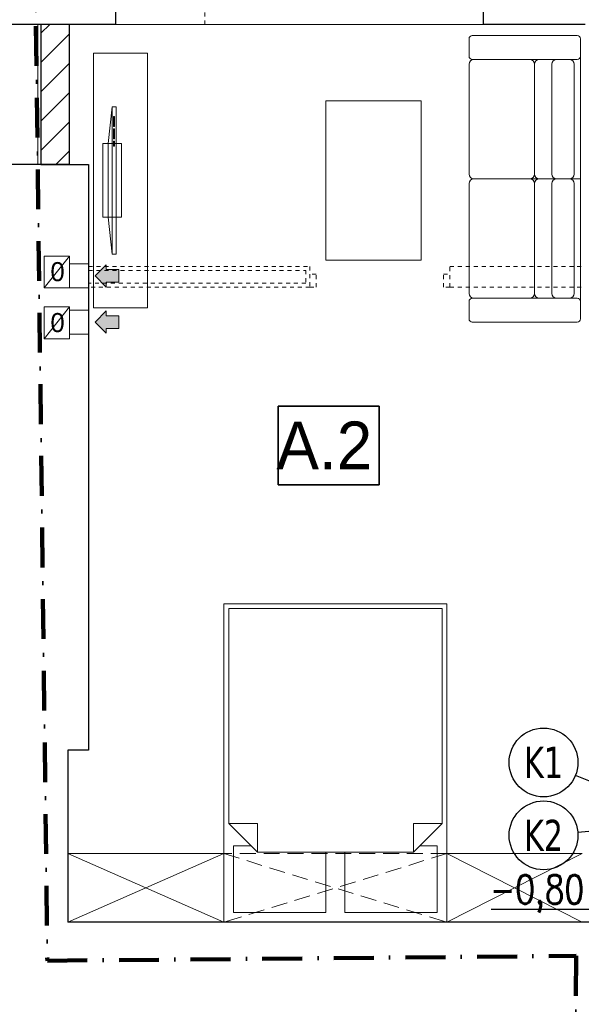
# Model space of a CAD drawing. Extents: x -220312 to -8310, y -91840 to 81907.
# Tile 89 of 128: x -129415 to -125887, y -3932 to 2255. Entities that reach past the tile are written whole.
import ezdxf
from ezdxf.enums import TextEntityAlignment as Align

# ---------------------------------------------------------------- set-up
doc = ezdxf.new("R2010")
doc.units = 0
doc.header["$MEASUREMENT"] = 0
doc.set_wipeout_variables(frame=1)
for name, pattern in [('Hidden Line', [50, 25, -25]), ('Krawędzie ukryte', [150, 100, -50]), ('Kreski i kropki', [450, 250, -100, 0, -100])]:
    doc.linetypes.add(name, pattern=pattern)
doc.layers.add('#kan_san-op', color=34, linetype='Continuous')
doc.layers.add('_opis', color=3, linetype='Continuous')
for name, color, linetype, lineweight in [('Arch kominy_Nr_Pióra__1', 7, 'Continuous', 25), ('Arch kominy_Nr_Pióra__10', 134, 'Continuous', 18), ('Arch kominy_Nr_Pióra__21', 7, 'Continuous', 9), ('Arch opisy_Nr_Pióra__21', 7, 'Continuous', 9), ('Arch ściany nośne_Nr_Pióra__21', 7, 'Continuous', 9), ('Arch ściany nośne_Nr_Pióra__27', 7, 'Continuous', 30), ('INWENT KONST. DREWNIANA_Nr_Pióra__20', 1, 'Continuous', 100), ('INWENT. DRZWI_Nr_Pióra__101', 8, 'Continuous', 13), ('INWENT. DRZWI_Nr_Pióra__5', 7, 'Continuous', 13), ('INWENT.ŚCIANY_Nr_Pióra__1', 7, 'Continuous', 25), ('INWENT.ŚCIANY_Nr_Pióra__101', 8, 'Continuous', 13), ('INWENT.ŚCIANY_Nr_Pióra__5', 7, 'Continuous', 13), ('Istniejące kominy_Nr_Pióra__5', 7, 'Continuous', 13), ('PODKŁAD', 252, 'Continuous', 35)]:
    doc.layers.add(name, color=color, linetype=linetype, lineweight=lineweight)
doc.layers.add('Arch okna_Nr_Pióra__4', color=7, linetype='Continuous', lineweight=9, true_color=0x029e21)
doc.layers.add('Arch wyposazenie_Nr_Pióra__9', color=7, linetype='Continuous', lineweight=13, true_color=0x3dad99)
doc.styles.add('GENERATED_STYLE_4', font='txt')
doc.styles.add('GENERATED_STYLE_6', font='txt')
doc.styles.add('GLOWNE', font='verdana.ttf')
doc.styles.add('ROMANS', font='romans.shx', dxfattribs={"width": 0.85, "height": 0.11})

# ---------------------------------------------------------------- blocks, each defined once
blk = doc.blocks.new('parter')
at = {"layer": 'Arch ściany nośne_Nr_Pióra__21', "linetype": 'Continuous'}
h = blk.add_hatch(dxfattribs=at)
h.set_pattern_fill('Common_Brick', color=252, style=0, pattern_type=2)
h.set_pattern_definition([(45, (0, 0), (-91.92388, 91.92388), [])])
h.paths.add_polyline_path([(-190772.4, 1344.9), (-190772.4, 2224.9), (-190952.4, 2224.9), (-190952.4, 1344.9)], flags=0)
at = {"color": 252}
for p, q in [((-189462.1, -667.1), (-189462.1, -172.9)), ((-189462.1, -172.9), (-188826.8, -172.9)), ((-188826.8, -172.9), (-188826.8, -667.1)), ((-188826.8, -667.1), (-189462.1, -667.1))]:
    blk.add_line(p, q, dxfattribs=at)
at = {"layer": 'Arch kominy_Nr_Pióra__1', "color": 252, "linetype": 'Continuous'}
for points in [[(-190542.4, 574.9), (-190612.4, 644.9), (-190542.4, 714.9)], [(-190462.4, 604.9), (-190542.4, 684.9), (-190462.4, 684.9)], [(-190542.4, 604.9), (-190542.4, 684.9), (-190462.4, 604.9)], [(-190542.4, 284.9), (-190612.4, 354.9), (-190542.4, 424.9)], [(-190462.4, 314.9), (-190542.4, 394.9), (-190462.4, 394.9)], [(-190542.4, 314.9), (-190542.4, 394.9), (-190462.4, 314.9)]]:
    blk.add_solid(points, dxfattribs=at)
at = {"layer": 'Arch kominy_Nr_Pióra__21', "color": 252, "linetype": 'Continuous'}
for p, q in [((-190772.4, 719.9), (-190652.4, 719.9)), ((-190652.4, 719.9), (-190652.4, 569.9)), ((-190542.4, 714.9), (-190612.4, 644.9)), ((-190542.4, 684.9), (-190542.4, 714.9)), ((-190462.4, 684.9), (-190542.4, 684.9)), ((-190462.4, 684.9), (-190462.4, 604.9)), ((-190612.4, 644.9), (-190542.4, 574.9)), ((-190772.4, 569.9), (-190652.4, 569.9)), ((-190462.4, 604.9), (-190542.4, 604.9)), ((-190542.4, 604.9), (-190542.4, 574.9)), ((-190772.4, 429.9), (-190652.4, 429.9)), ((-190652.4, 429.9), (-190652.4, 279.9)), ((-190542.4, 424.9), (-190612.4, 354.9)), ((-190542.4, 394.9), (-190542.4, 424.9)), ((-190462.4, 394.9), (-190542.4, 394.9)), ((-190462.4, 394.9), (-190462.4, 314.9)), ((-190612.4, 354.9), (-190542.4, 284.9)), ((-190462.4, 314.9), (-190542.4, 314.9)), ((-190542.4, 314.9), (-190542.4, 284.9)), ((-190772.4, 279.9), (-190652.4, 279.9))]:
    blk.add_line(p, q, dxfattribs=at)
at = {"layer": 'Arch okna_Nr_Pióra__4', "color": 252, "linetype": 'Continuous'}
blk.add_line((-190482.4, 2224.9), (-188172.4, 2224.9), dxfattribs=at)
at = {"layer": 'Arch opisy_Nr_Pióra__21', "color": 252, "linetype": 'Continuous'}
for p, q in [((-189462.1, -667.1), (-189462.1, -172.9)), ((-189462.1, -172.9), (-188826.8, -172.9)), ((-188826.8, -172.9), (-188826.8, -667.1)), ((-188826.8, -667.1), (-189462.1, -667.1))]:
    blk.add_line(p, q, dxfattribs=at)
at = {"layer": 'Arch wyposazenie_Nr_Pióra__9', "color": 252, "linetype": 'Continuous'}
for p, q in [((-188262.4, 2024.9), (-188262.4, 2134.9)), ((-188242.4, 2154.9), (-187582.4, 2154.9)), ((-187562.4, 2134.9), (-187562.4, 2024.9)), ((-190622.4, 2044.9), (-190282.4, 2044.9)), ((-190622.4, 444.9), (-190622.4, 2044.9)), ((-190282.4, 2044.9), (-190282.4, 444.9)), ((-187582.4, 2004.9), (-188242.4, 2004.9)), ((-188232.4, 2004.9), (-187881, 2004.9)), ((-187632.4, 2004.9), (-187821, 2004.9)), ((-187562.4, 2024.9), (-187562.4, 1254.9)), ((-188262.4, 1284.9), (-188262.4, 1974.9)), ((-187851, 1974.9), (-187851, 1284.9)), ((-187851, 1974.9), (-187851, 1284.9)), ((-187742.4, 1974.9), (-187742.4, 1284.9)), ((-187602.4, 1284.9), (-187602.4, 1974.9)), ((-188562.4, 1744.9), (-189162.4, 1744.9)), ((-189162.4, 1744.9), (-189162.4, 744.9)), ((-188562.4, 744.9), (-188562.4, 1744.9)), ((-190504.5, 1707.6), (-190529.5, 1476.2)), ((-190479.5, 1707.6), (-190504.5, 1707.6)), ((-190504.5, 782.1), (-190504.5, 1707.6)), ((-190479.5, 782.1), (-190479.5, 1707.6)), ((-190495.8, 1584.2), (-190495.8, 1645.9)), ((-190495.8, 1645.9), (-190489.5, 1645.9)), ((-190489.5, 1645.9), (-190489.5, 1584.2)), ((-190489.5, 1584.2), (-190495.8, 1584.2)), ((-190495.8, 1568.8), (-190489.5, 1568.8)), ((-190495.8, 1507.1), (-190495.8, 1568.8)), ((-190489.5, 1568.8), (-190489.5, 1507.1)), ((-190489.5, 1507.1), (-190495.8, 1507.1)), ((-190495.8, 1491.7), (-190489.5, 1491.7)), ((-190495.8, 1460.8), (-190495.8, 1491.7)), ((-190489.5, 1491.7), (-190489.5, 1460.8)), ((-190562.4, 1476.2), (-190562.4, 1013.5)), ((-190446.7, 1476.2), (-190562.4, 1476.2)), ((-190529.5, 1476.2), (-190529.5, 1013.5)), ((-190489.5, 1460.8), (-190495.8, 1460.8)), ((-190446.7, 1013.5), (-190446.7, 1476.2)), ((-187881, 1254.9), (-188232.4, 1254.9)), ((-187881, 1254.9), (-188232.4, 1254.9)), ((-187821, 1254.9), (-187881, 1254.9)), ((-187821, 1254.9), (-187881, 1254.9)), ((-187821, 1254.9), (-187632.4, 1254.9)), ((-187821, 1254.9), (-187632.4, 1254.9)), ((-187562.4, 1254.9), (-187632.4, 1254.9)), ((-187562.4, 1254.9), (-187632.4, 1254.9)), ((-187562.4, 484.9), (-187562.4, 1254.9)), ((-188262.4, 1224.9), (-188262.4, 534.9)), ((-187851, 534.9), (-187851, 1224.9)), ((-187851, 534.9), (-187851, 1224.9)), ((-187742.4, 534.9), (-187742.4, 1224.9)), ((-187602.4, 1224.9), (-187602.4, 534.9)), ((-190562.4, 1013.5), (-190446.7, 1013.5)), ((-190529.5, 1013.5), (-190504.5, 782.1)), ((-190504.5, 782.1), (-190479.5, 782.1)), ((-189162.4, 744.9), (-188562.4, 744.9)), ((-187582.4, 504.9), (-188242.4, 504.9)), ((-188232.4, 504.9), (-187881, 504.9)), ((-187632.4, 504.9), (-187821, 504.9)), ((-190282.4, 444.9), (-190622.4, 444.9)), ((-188262.4, 484.9), (-188262.4, 374.9)), ((-187562.4, 374.9), (-187562.4, 484.9)), ((-188242.4, 354.9), (-187582.4, 354.9)), ((-188402.4, -1415.1), (-189802.4, -1415.1)), ((-189802.4, -1415.1), (-189802.4, -3415.1)), ((-188402.4, -3415.1), (-188402.4, -1415.1)), ((-189102.4, -1445.1), (-189772.4, -1445.1)), ((-189772.4, -1445.1), (-189772.4, -2795.1)), ((-188432.4, -1445.1), (-189102.4, -1445.1)), ((-188432.4, -2795.1), (-188432.4, -1445.1)), ((-189772.4, -2795.1), (-189592.4, -2975.1)), ((-189772.4, -2795.1), (-189592.4, -2795.1)), ((-189592.4, -2975.1), (-189592.4, -2795.1)), ((-188432.4, -2795.1), (-188612.4, -2795.1)), ((-188612.4, -2975.1), (-188432.4, -2795.1)), ((-188612.4, -2975.1), (-188612.4, -2795.1)), ((-189632.4, -2935.1), (-189742.4, -2935.1)), ((-189742.4, -2935.1), (-189742.4, -3355.1)), ((-189592.4, -2975.1), (-189632.4, -2935.1)), ((-188572.4, -2935.1), (-188612.4, -2975.1)), ((-188462.4, -2935.1), (-188572.4, -2935.1)), ((-188462.4, -3355.1), (-188462.4, -2935.1)), ((-189802.4, -2985.1), (-190782.4, -2985.1)), ((-190782.4, -2985.1), (-189802.4, -3415.1)), ((-189802.4, -2985.1), (-190782.4, -3415.1)), ((-189592.4, -2975.1), (-189102.4, -2975.1)), ((-189162.4, -2975.1), (-189592.4, -2975.1)), ((-189162.4, -3355.1), (-189162.4, -2975.1)), ((-189102.4, -2975.1), (-188612.4, -2975.1)), ((-189042.4, -2975.1), (-189042.4, -3355.1)), ((-188612.4, -2975.1), (-189042.4, -2975.1)), ((-188402.4, -2985.1), (-187552.4, -3415.1)), ((-187552.4, -2985.1), (-188402.4, -3415.1)), ((-187552.4, -2985.1), (-188402.4, -2985.1)), ((-189742.4, -3355.1), (-189162.4, -3355.1)), ((-189042.4, -3355.1), (-188462.4, -3355.1)), ((-188402.4, -3415.1), (-189802.4, -3415.1))]:
    blk.add_line(p, q, dxfattribs=at)
at = {"layer": 'Arch wyposazenie_Nr_Pióra__9', "color": 252, "linetype": 'Krawędzie ukryte'}
for p, q in [((-188402.4, -2985.1), (-189802.4, -2985.1)), ((-188402.4, -2985.1), (-189802.4, -3415.1)), ((-189802.4, -2985.1), (-188402.4, -3415.1))]:
    blk.add_line(p, q, dxfattribs=at)
at = {"layer": 'Arch wyposazenie_Nr_Pióra__9', "color": 252, "linetype": 'Continuous'}
for centre, radius, start, end in [((-188242.4, 2134.9), 20, 90, 180), ((-187582.4, 2134.9), 20, 0, 90), ((-188242.4, 2024.9), 20, 180, 270), ((-188232.4, 1974.9), 30, 90, 180), ((-187881, 1974.9), 30, 0, 90), ((-187821, 1974.9), 30, 90, 180), ((-187712.4, 1974.9), 30, 90, 180), ((-187632.4, 1974.9), 30, 0, 90), ((-187582.4, 2024.9), 20, 270, 0), ((-188232.4, 1284.9), 30, 180, 270), ((-188232.4, 1224.9), 30, 90, 180), ((-187881, 1284.9), 30, 270, 0), ((-187881, 1224.9), 30, 0, 90), ((-187821, 1284.9), 30, 180, 270), ((-187821, 1224.9), 30, 90, 180), ((-187712.4, 1284.9), 30, 180, 270), ((-187712.4, 1224.9), 30, 90, 180), ((-187632.4, 1284.9), 30, 270, 0), ((-187632.4, 1224.9), 30, 0, 90), ((-188232.4, 534.9), 30, 180, 270), ((-188242.4, 484.9), 20, 90, 180), ((-187881, 534.9), 30, 270, 0), ((-187821, 534.9), 30, 180, 270), ((-187712.4, 534.9), 30, 180, 270), ((-187632.4, 534.9), 30, 270, 0), ((-187582.4, 484.9), 20, 0, 90), ((-188242.4, 374.9), 20, 180, 270), ((-187582.4, 374.9), 20, 270, 0)]:
    blk.add_arc(centre, radius, start, end, dxfattribs=at)
at = {"layer": 'Arch ściany nośne_Nr_Pióra__27', "color": 252, "linetype": 'Continuous'}
for p, q in [((-190952.4, 2224.9), (-190952.4, 1344.9)), ((-190772.4, 2224.9), (-190952.4, 2224.9)), ((-190772.4, 1344.9), (-190772.4, 2224.9)), ((-190952.4, 1344.9), (-190772.4, 1344.9))]:
    blk.add_line(p, q, dxfattribs=at)
at = {"layer": 'INWENT KONST. DREWNIANA_Nr_Pióra__20', "color": 252, "linetype": 'Kreski i kropki'}
for p, q in [((-190988.7, 2664.3), (-190911.7, -3657.5)), ((-190911.7, -3657.5), (-187590.4, -3627.7)), ((-187590.4, -3627.7), (-187601.8, -9993))]:
    blk.add_line(p, q, dxfattribs=at)
at = {"layer": 'INWENT. DRZWI_Nr_Pióra__101', "color": 252, "linetype": 'Hidden Line'}
for p, q in [((-189222.4, 654.9), (-189262.4, 654.9)), ((-189222.4, 574.9), (-189222.4, 654.9)), ((-188422.4, 654.9), (-188382.4, 654.9)), ((-188422.4, 574.9), (-188422.4, 654.9)), ((-189262.4, 574.9), (-189222.4, 574.9)), ((-188382.4, 574.9), (-188422.4, 574.9))]:
    blk.add_line(p, q, dxfattribs=at)
at = {"layer": 'INWENT. DRZWI_Nr_Pióra__5', "color": 252, "linetype": 'Continuous'}
blk.add_line((-190972.4, 2224.9), (-190972.4, 1344.9), dxfattribs=at)
at = {"layer": 'INWENT.ŚCIANY_Nr_Pióra__1', "color": 252, "linetype": 'Continuous'}
for p, q in [((-190482.4, 2224.9), (-190482.4, 2644.9)), ((-188172.4, 2224.9), (-188172.4, 2644.9)), ((-190772.4, 2224.9), (-191182.4, 2224.9)), ((-190482.4, 2224.9), (-190772.4, 2224.9)), ((-187532.4, 2224.9), (-188172.4, 2224.9)), ((-190772.4, 1344.9), (-191182.4, 1344.9)), ((-190772.4, 1344.9), (-190652.4, 1344.9)), ((-190652.4, 1344.9), (-190652.4, -2335.1)), ((-190782.4, -2335.1), (-190782.4, -3415.1)), ((-190652.4, -2335.1), (-190782.4, -2335.1)), ((-187372.4, -3415.1), (-190782.4, -3415.1))]:
    blk.add_line(p, q, dxfattribs=at)
at = {"layer": 'INWENT.ŚCIANY_Nr_Pióra__101', "color": 252, "linetype": 'Hidden Line'}
for p, q in [((-189922.4, 2224.9), (-189922.4, 2644.9)), ((-189922.4, 2224.9), (-190482.4, 2224.9)), ((-190652.4, 704.9), (-189262.4, 704.9)), ((-189262.4, 704.9), (-189262.4, 574.9)), ((-188382.4, 704.9), (-187532.4, 704.9)), ((-188382.4, 574.9), (-188382.4, 704.9)), ((-190652.4, 679.9), (-189287.4, 679.9)), ((-189287.4, 679.9), (-189287.4, 599.9)), ((-189287.4, 599.9), (-190652.4, 599.9)), ((-189262.4, 574.9), (-190652.4, 574.9)), ((-188382.4, 574.9), (-187532.4, 574.9))]:
    blk.add_line(p, q, dxfattribs=at)
at = {"layer": 'INWENT.ŚCIANY_Nr_Pióra__5', "color": 252, "linetype": 'Krawędzie ukryte'}
blk.add_line((-190772.4, 1344.9), (-190772.4, 2224.9), dxfattribs=at)
at = {"layer": 'Istniejące kominy_Nr_Pióra__5', "color": 252, "linetype": 'Continuous'}
for p, q in [((-190932.4, 769.9), (-190772.4, 769.9)), ((-190932.4, 569.9), (-190932.4, 769.9)), ((-190932.4, 569.9), (-190772.4, 769.9)), ((-190772.4, 569.9), (-190772.4, 769.9)), ((-190772.4, 719.9), (-190652.4, 719.9)), ((-190932.4, 569.9), (-190772.4, 569.9)), ((-190772.4, 569.9), (-190652.4, 569.9)), ((-190932.4, 449.9), (-190772.4, 449.9)), ((-190932.4, 249.9), (-190932.4, 449.9)), ((-190932.4, 249.9), (-190772.4, 449.9)), ((-190772.4, 249.9), (-190772.4, 449.9)), ((-190772.4, 429.9), (-190652.4, 429.9)), ((-190932.4, 249.9), (-190772.4, 249.9)), ((-190772.4, 279.9), (-190652.4, 279.9))]:
    blk.add_line(p, q, dxfattribs=at)
at = {"layer": 'Arch kominy_Nr_Pióra__10', "color": 252, "linetype": 'Continuous', "style": 'GENERATED_STYLE_6'}
for p in [(-190892.4, 611.7), (-190892.4, 291.7)]:
    blk.add_text('0', height=120, dxfattribs=at).set_placement(p)
at = {"layer": 'Arch opisy_Nr_Pióra__21', "color": 252, "linetype": 'Continuous', "style": 'GENERATED_STYLE_4'}
blk.add_text('A.2', height=300, dxfattribs=at).set_placement((-189473, -570))

msp = doc.modelspace()

# ---------------------------------------------------------------- linework, layer by layer
at = {"layer": '#kan_san-op', "color": 7}
for p, q in [((-125601.9, -2625.1), (-125923.9, -2493.7)), ((-125601.9, -2825.1), (-125908.7, -2851.7)), ((-126452.6, -3334.6), (-125812.6, -3334.6))]:
    msp.add_line(p, q, dxfattribs=at)
at = {"layer": '#kan_san-op', "color": 7, "extrusion": (0, 0, -1)}
for centre in [(-126124, -2412), (-126124, -2870.3)]:
    msp.add_ellipse(centre, major_axis=(-152.9, -152.9), ratio=1, start_param=3.926991, end_param=10.210176, dxfattribs=at)

# ---------------------------------------------------------------- block references
at = {"layer": 'PODKŁAD'}
msp.add_blockref('parter', (61670.5, 0), dxfattribs=at)

# ---------------------------------------------------------------- texts
at = {"layer": '#kan_san-op', "color": 7, "style": 'GLOWNE', "width": 0.7}
for s, p in [('K1', (-126124, -2412)), ('K2', (-126124, -2870.3))]:
    msp.add_text(s, height=196.36, dxfattribs=at).set_placement(p, align=Align.MIDDLE_CENTER)
at = {"layer": '_opis', "color": 3, "style": 'ROMANS', "width": 0.8}
msp.add_text('-0,80', height=180, rotation=359.96775, dxfattribs=at).set_placement((-126461.6, -3299.3))

# ---------------------------------------------------------------- next in the draw order: wipeouts: each hides what was drawn before it
at = {"ltscale": 10}
msp.add_wipeout([(-139099.8, 11108.9), (-136614.7, 10498.9), (-136614.7, -17981.1), (-97709.8, -17981.1), (-97099.8, -18591.1), (-139099.8, -18591.1)], dxfattribs=at).dxf.layer = '#kan_san-op'

doc.saveas('drawing.dxf')
